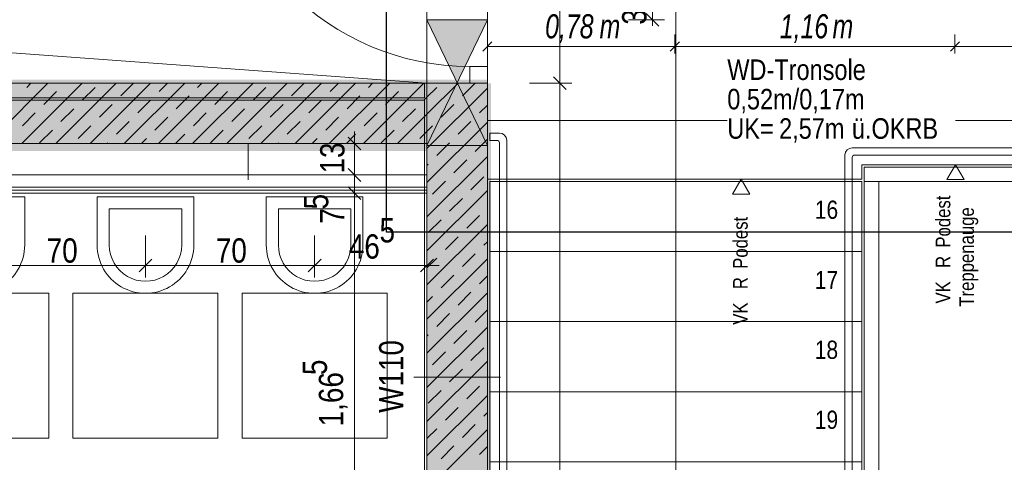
# Model space of a CAD drawing. Extents: x -620 to 300, y 62 to 1162.
# Tile 142 of 256: x -79 to 2, y 934 to 971. Entities that reach past the tile are written whole.
import ezdxf
from ezdxf.lldxf.tags import DXFTag

# ---------------------------------------------------------------- set-up
doc = ezdxf.new("R2010")
doc.units = 0
doc.layers.get('0').update_dxf_attribs({"lineweight": 13})
for name, color, linetype, lineweight, true_color in [('00 -Bauelemente -Dämmung innen', 7, 'Continuous', 9, 0xff7fe6), ('00 -Bauelemente -Gipskarton', 7, 'Continuous', 9, 0xff7fe6), ('30 -34 Innenwände- 1 tragend', 7, 'Continuous', 13, 0xdd0806), ('30 -34 Innenwände- 11 Durchbruch', 4, 'Continuous', 9, 0x00ffff), ('30 -34 Innenwände- 2 nichttragend', 7, 'Continuous', 18, 0xff7fe6), ('30 -34 Innenwände- 4 Türen_Fenster', 7, 'Continuous', 15, 0x9955ff), ('30 -35 Decken- 2.1 Treppen Innen 2D', 7, 'Continuous', 9, 0x599559), ('40 -41 Abwasser_Wasser_Gas- 1 Abwasser + sanitäre Anlagen', 7, 'Continuous', 9, 0xff6633), ('60 -61 Ausstattung -1 Möbel -verdeckt', 9, 'fein_strichliert-A06G94XS8I', 13, 0x808080), ('70 -72 Beschriftung- 1 Beschriftung allgemein', 7, 'Continuous', 9, 0xff6633), ('70 -76 Bemaßung- 2 Allgemein', 9, 'Continuous', 5, 0x808080), ('E_Aussparung Bemaßung', 5, 'Continuous', 9, 0x0000ff), ('E_Leerrohr_Detailnummer', 1, 'Continuous', 25, 0xff0000), ('iwb_Schraffur_F90_feuerbestaendig', 1, 'Continuous', 13, 0xff0000), ('iwb_Schraffur_Wand in Bauart BABW', 7, 'Continuous', 13, 0xac59ff), ('iwb_Sichtbeton', 2, 'Continuous', 50, 0xffff00), ('iwb_Sichtbeton-Shading', 2, 'Continuous', 50, 0xffff00)]:
    doc.layers.add(name, color=color, linetype=linetype, lineweight=lineweight, true_color=true_color)
doc.layers.add('70 -75 Raumstempel- 3 Wandstempel', color=7, linetype='Continuous', lineweight=50)
doc.layers.add('Keine', color=7, linetype='Continuous', lineweight=9)
doc.styles.get("Standard").update_dxf_attribs({"font": 'ARIALN.TTF'})
tags = doc.linetypes.add('fein_strichliert-A06G94XS8I', pattern=[4, 1, -2, 1]).pattern_tags.tags
tags[8:9] = [DXFTag(74, 4), DXFTag(75, 0), DXFTag(340, '0'), DXFTag(46, 0.0), DXFTag(50, 0.0), DXFTag(44, 0.0), DXFTag(45, 0.0)]
tags[6:7] = [DXFTag(74, 4), DXFTag(75, 0), DXFTag(340, '0'), DXFTag(46, 0.0), DXFTag(50, 0.0), DXFTag(44, 0.0), DXFTag(45, 0.0)]
tags[4:5] = [DXFTag(74, 4), DXFTag(75, 0), DXFTag(340, '0'), DXFTag(46, 0.0), DXFTag(50, 0.0), DXFTag(44, 0.0), DXFTag(45, 0.0)]

# ---------------------------------------------------------------- blocks, each defined once
blk = doc.blocks.new('Shading-A06G94VT8I', base_point=(-44.915, 989.453))
at = {"layer": 'iwb_Sichtbeton-Shading', "color": 51, "true_color": 0xffff7f}
for points in [[(-149.479, 965.303), (-149.479, 965.903), (-40.579, 965.303), (-40.579, 965.903)], [(-44.915, 831.798), (-45.515, 831.798), (-44.915, 965.603), (-45.515, 965.603)], [(-40.279, 836.953), (-40.879, 836.953), (-40.279, 965.603), (-40.879, 965.603)], [(-149.479, 960.003), (-149.479, 960.603), (-40.579, 960.003), (-40.579, 960.603)]]:
    blk.add_solid(points, dxfattribs=at)
blk = doc.blocks.new('Referenz-A06G94XT8I')
at = {"layer": '00 -Bauelemente -Dämmung innen', "color": 0, "linetype": 'Continuous', "lineweight": -2, "ltscale": 0.13}
for p, q in [((-132.48, 958.003), (-45.58, 958.003)), ((-132.73, 957.003), (-45.58, 957.003))]:
    blk.add_line(p, q, dxfattribs=at)
at = {"layer": '00 -Bauelemente -Gipskarton', "color": 0, "linetype": 'Continuous', "lineweight": -2, "ltscale": 0.13}
for p, q in [((-132.73, 957.003), (-45.58, 957.003)), ((-132.48, 956.753), (-45.58, 956.753)), ((-132.48, 956.503), (-45.58, 956.503))]:
    blk.add_line(p, q, dxfattribs=at)
at = {"layer": '30 -34 Innenwände- 1 tragend', "color": 0, "linetype": 'Continuous', "lineweight": -2, "ltscale": 0.13}
for p, q in [((-45.58, 965.603), (-149.48, 965.603)), ((-45.58, 965.603), (-40.58, 965.603)), ((-45.58, 965.603), (-40.58, 965.603)), ((-40.58, 965.603), (-40.58, 836.953)), ((-45.58, 960.603), (-132.48, 960.603)), ((-45.58, 960.603), (-45.58, 958.003)), ((-45.58, 956.503), (-45.58, 892.603))]:
    blk.add_line(p, q, dxfattribs=at)
at = {"layer": '30 -34 Innenwände- 1 tragend', "color": 0, "lineweight": -2}
for p, q in [((-45.58, 965.603), (-149.48, 965.603)), ((-81.95, 960.603), (-76.95, 965.603)), ((-81.95, 960.603), (-76.95, 965.603)), ((-79.121, 960.603), (-74.121, 965.603)), ((-79.121, 960.603), (-74.121, 965.603)), ((-78.706, 965.261), (-78.364, 965.603)), ((-78.706, 965.261), (-78.364, 965.603)), ((-76.293, 960.603), (-71.293, 965.603)), ((-76.293, 960.603), (-71.293, 965.603)), ((-74.11, 964.2), (-73.05, 965.261)), ((-74.11, 964.2), (-73.05, 965.261)), ((-73.464, 960.603), (-68.464, 965.603)), ((-73.464, 960.603), (-68.464, 965.603)), ((-70.928, 964.554), (-69.878, 965.603)), ((-70.928, 964.554), (-69.878, 965.603)), ((-70.636, 960.603), (-65.636, 965.603)), ((-70.636, 960.603), (-65.636, 965.603)), ((-67.807, 960.603), (-62.807, 965.603)), ((-67.807, 960.603), (-62.807, 965.603)), ((-67.746, 964.907), (-67.05, 965.603)), ((-67.746, 964.907), (-67.05, 965.603)), ((-64.979, 960.603), (-59.979, 965.603)), ((-64.979, 960.603), (-59.979, 965.603)), ((-64.564, 965.261), (-64.222, 965.603)), ((-64.564, 965.261), (-64.222, 965.603)), ((-62.151, 960.603), (-57.151, 965.603)), ((-62.151, 960.603), (-57.151, 965.603)), ((-59.968, 964.2), (-58.907, 965.261)), ((-59.968, 964.2), (-58.907, 965.261)), ((-59.322, 960.603), (-54.322, 965.603)), ((-59.322, 960.603), (-54.322, 965.603)), ((-56.786, 964.554), (-55.736, 965.603)), ((-56.786, 964.554), (-55.736, 965.603)), ((-56.494, 960.603), (-51.494, 965.603)), ((-56.494, 960.603), (-51.494, 965.603)), ((-53.665, 960.603), (-48.665, 965.603)), ((-53.665, 960.603), (-48.665, 965.603)), ((-53.604, 964.907), (-52.908, 965.603)), ((-53.604, 964.907), (-52.908, 965.603)), ((-50.837, 960.603), (-45.837, 965.603)), ((-50.837, 960.603), (-45.837, 965.603)), ((-50.422, 965.261), (-50.079, 965.603)), ((-50.422, 965.261), (-50.079, 965.603)), ((-45.58, 963.032), (-43.008, 965.603)), ((-45.58, 963.032), (-43.008, 965.603)), ((-45.58, 964.446), (-44.765, 965.261)), ((-45.58, 964.446), (-44.765, 965.261)), ((-45.58, 960.204), (-40.58, 965.204)), ((-45.58, 960.204), (-40.58, 965.204)), ((-42.644, 964.554), (-41.594, 965.603)), ((-42.644, 964.554), (-41.594, 965.603)), ((-40.58, 965.603), (-40.58, 836.953)), ((-77.292, 963.847), (-76.232, 964.907)), ((-77.292, 963.847), (-76.232, 964.907)), ((-69.514, 963.139), (-68.453, 964.2)), ((-69.514, 963.139), (-68.453, 964.2)), ((-66.332, 963.493), (-65.271, 964.554)), ((-66.332, 963.493), (-65.271, 964.554)), ((-63.15, 963.847), (-62.089, 964.907)), ((-63.15, 963.847), (-62.089, 964.907)), ((-55.372, 963.139), (-54.311, 964.2)), ((-55.372, 963.139), (-54.311, 964.2)), ((-52.19, 963.493), (-51.129, 964.554)), ((-52.19, 963.493), (-51.129, 964.554)), ((-49.008, 963.847), (-47.947, 964.907)), ((-49.008, 963.847), (-47.947, 964.907)), ((-45.826, 964.2), (-45.58, 964.446)), ((-45.826, 964.2), (-45.58, 964.446)), ((-75.878, 962.432), (-74.817, 963.493)), ((-75.878, 962.432), (-74.817, 963.493)), ((-72.696, 962.786), (-71.635, 963.847)), ((-72.696, 962.786), (-71.635, 963.847)), ((-61.736, 962.432), (-60.675, 963.493)), ((-61.736, 962.432), (-60.675, 963.493)), ((-58.554, 962.786), (-57.493, 963.847)), ((-58.554, 962.786), (-57.493, 963.847)), ((-47.594, 962.432), (-46.533, 963.493)), ((-47.594, 962.432), (-46.533, 963.493)), ((-44.412, 962.786), (-43.351, 963.847)), ((-44.412, 962.786), (-43.351, 963.847)), ((-41.23, 963.139), (-40.58, 963.79)), ((-41.23, 963.139), (-40.58, 963.79)), ((-79.06, 962.079), (-77.999, 963.139)), ((-79.06, 962.079), (-77.999, 963.139)), ((-68.1, 961.725), (-67.039, 962.786)), ((-68.1, 961.725), (-67.039, 962.786)), ((-64.918, 962.079), (-63.857, 963.139)), ((-64.918, 962.079), (-63.857, 963.139)), ((-53.958, 961.725), (-52.897, 962.786)), ((-53.958, 961.725), (-52.897, 962.786)), ((-50.776, 962.079), (-49.715, 963.139)), ((-50.776, 962.079), (-49.715, 963.139)), ((-48.008, 960.603), (-45.58, 963.032)), ((-48.008, 960.603), (-45.58, 963.032)), ((-74.464, 961.018), (-73.403, 962.079)), ((-74.464, 961.018), (-73.403, 962.079)), ((-71.282, 961.372), (-70.221, 962.432)), ((-71.282, 961.372), (-70.221, 962.432)), ((-60.322, 961.018), (-59.261, 962.079)), ((-60.322, 961.018), (-59.261, 962.079)), ((-57.14, 961.372), (-56.079, 962.432)), ((-57.14, 961.372), (-56.079, 962.432)), ((-45.58, 957.375), (-40.58, 962.375)), ((-45.58, 957.375), (-40.58, 962.375)), ((-45.58, 961.618), (-45.119, 962.079)), ((-45.58, 961.618), (-45.119, 962.079)), ((-42.998, 961.372), (-41.937, 962.432)), ((-42.998, 961.372), (-41.937, 962.432)), ((-77.646, 960.665), (-76.585, 961.725)), ((-77.646, 960.665), (-76.585, 961.725)), ((-69.222, 960.603), (-68.807, 961.018)), ((-69.222, 960.603), (-68.807, 961.018)), ((-66.393, 960.603), (-65.625, 961.372)), ((-66.393, 960.603), (-65.625, 961.372)), ((-63.504, 960.665), (-62.443, 961.725)), ((-63.504, 960.665), (-62.443, 961.725)), ((-55.079, 960.603), (-54.665, 961.018)), ((-55.079, 960.603), (-54.665, 961.018)), ((-52.251, 960.603), (-51.483, 961.372)), ((-52.251, 960.603), (-51.483, 961.372)), ((-49.361, 960.665), (-48.301, 961.725)), ((-49.361, 960.665), (-48.301, 961.725)), ((-46.18, 961.018), (-45.58, 961.618)), ((-46.18, 961.018), (-45.58, 961.618)), ((-41.583, 959.957), (-40.58, 960.961)), ((-41.583, 959.957), (-40.58, 960.961)), ((-45.58, 960.603), (-132.48, 960.603)), ((-72.05, 960.603), (-71.989, 960.665)), ((-72.05, 960.603), (-71.989, 960.665)), ((-57.908, 960.603), (-57.847, 960.665)), ((-57.908, 960.603), (-57.847, 960.665)), ((-45.58, 960.603), (-45.58, 831.953)), ((-44.765, 959.604), (-43.705, 960.665)), ((-44.765, 959.604), (-43.705, 960.665)), ((-45.58, 954.547), (-40.58, 959.547)), ((-45.58, 954.547), (-40.58, 959.547)), ((-45.58, 958.79), (-45.472, 958.897)), ((-45.58, 958.79), (-45.472, 958.897)), ((-43.351, 958.19), (-42.29, 959.25)), ((-43.351, 958.19), (-42.29, 959.25)), ((-41.937, 956.775), (-40.876, 957.836)), ((-41.937, 956.775), (-40.876, 957.836)), ((-45.119, 956.422), (-44.058, 957.483)), ((-45.119, 956.422), (-44.058, 957.483)), ((-45.58, 951.719), (-40.58, 956.719)), ((-45.58, 951.719), (-40.58, 956.719)), ((-43.705, 955.008), (-42.644, 956.068)), ((-43.705, 955.008), (-42.644, 956.068)), ((-42.29, 953.593), (-41.23, 954.654)), ((-42.29, 953.593), (-41.23, 954.654)), ((-45.58, 948.89), (-40.58, 953.89)), ((-45.58, 948.89), (-40.58, 953.89)), ((-45.472, 953.24), (-44.412, 954.301)), ((-45.472, 953.24), (-44.412, 954.301)), ((-44.058, 951.826), (-42.998, 952.886)), ((-44.058, 951.826), (-42.998, 952.886)), ((-40.876, 952.179), (-40.58, 952.476)), ((-40.876, 952.179), (-40.58, 952.476)), ((-42.644, 950.411), (-41.583, 951.472)), ((-42.644, 950.411), (-41.583, 951.472)), ((-45.58, 950.304), (-44.765, 951.119)), ((-45.58, 950.304), (-44.765, 951.119)), ((-45.58, 946.062), (-40.58, 951.062)), ((-45.58, 946.062), (-40.58, 951.062)), ((-44.412, 948.644), (-43.351, 949.704)), ((-44.412, 948.644), (-43.351, 949.704)), ((-41.23, 948.997), (-40.58, 949.647)), ((-41.23, 948.997), (-40.58, 949.647)), ((-45.58, 943.233), (-40.58, 948.233)), ((-45.58, 943.233), (-40.58, 948.233)), ((-45.58, 947.476), (-45.119, 947.937)), ((-45.58, 947.476), (-45.119, 947.937)), ((-42.998, 947.23), (-41.937, 948.29)), ((-42.998, 947.23), (-41.937, 948.29)), ((-44.765, 945.462), (-43.705, 946.522)), ((-44.765, 945.462), (-43.705, 946.522)), ((-41.583, 945.815), (-40.58, 946.819)), ((-41.583, 945.815), (-40.58, 946.819)), ((-45.58, 940.405), (-40.58, 945.405)), ((-45.58, 940.405), (-40.58, 945.405)), ((-45.58, 944.647), (-45.472, 944.755)), ((-45.58, 944.647), (-45.472, 944.755)), ((-43.351, 944.048), (-42.29, 945.108)), ((-43.351, 944.048), (-42.29, 945.108)), ((-45.119, 942.28), (-44.058, 943.34)), ((-45.119, 942.28), (-44.058, 943.34)), ((-41.937, 942.633), (-40.876, 943.694)), ((-41.937, 942.633), (-40.876, 943.694)), ((-45.58, 937.576), (-40.58, 942.576)), ((-45.58, 937.576), (-40.58, 942.576)), ((-43.705, 940.866), (-42.644, 941.926)), ((-43.705, 940.866), (-42.644, 941.926)), ((-45.58, 934.748), (-40.58, 939.748)), ((-45.58, 934.748), (-40.58, 939.748)), ((-45.472, 939.098), (-44.412, 940.158)), ((-45.472, 939.098), (-44.412, 940.158)), ((-42.29, 939.451), (-41.23, 940.512)), ((-42.29, 939.451), (-41.23, 940.512)), ((-44.058, 937.684), (-42.998, 938.744)), ((-44.058, 937.684), (-42.998, 938.744)), ((-40.876, 938.037), (-40.58, 938.334)), ((-40.876, 938.037), (-40.58, 938.334)), ((-42.644, 936.269), (-41.583, 937.33)), ((-42.644, 936.269), (-41.583, 937.33)), ((-45.58, 936.162), (-44.765, 936.976)), ((-45.58, 936.162), (-44.765, 936.976)), ((-45.58, 931.92), (-40.58, 936.92)), ((-45.58, 931.92), (-40.58, 936.92)), ((-44.412, 934.502), (-43.351, 935.562)), ((-44.412, 934.502), (-43.351, 935.562)), ((-41.23, 934.855), (-40.58, 935.505)), ((-41.23, 934.855), (-40.58, 935.505))]:
    blk.add_line(p, q, dxfattribs=at)
at = {"layer": '30 -34 Innenwände- 11 Durchbruch', "color": 0, "linetype": 'Continuous', "lineweight": -2, "ltscale": 0.13}
for p, q in [((-45.58, 970.853), (-40.58, 970.853)), ((-40.58, 970.853), (-45.58, 960.453)), ((-40.58, 960.453), (-45.58, 970.853)), ((-45.58, 960.453), (-45.58, 970.853)), ((-45.58, 970.853), (-40.58, 960.453)), ((-40.58, 970.853), (-45.58, 960.453)), ((-40.58, 960.453), (-40.58, 970.853)), ((-40.58, 962.525), (-20.719, 962.525)), ((-1.823, 962.525), (36.92, 962.525)), ((-45.58, 960.453), (-40.58, 960.453))]:
    blk.add_line(p, q, dxfattribs=at)
at = {"layer": '30 -34 Innenwände- 11 Durchbruch', "color": 0, "lineweight": -2}
for points in [[(-43.08, 965.653), (-45.58, 970.853), (-43.08, 970.853)], [(-43.08, 965.653), (-43.08, 970.853), (-40.58, 970.853)], [(-43.08, 960.453), (-45.58, 960.453), (-43.08, 965.653)], [(-43.08, 960.453), (-43.08, 965.653), (-40.58, 960.453)]]:
    blk.add_solid(points, dxfattribs=at)
at = {"layer": '30 -34 Innenwände- 2 nichttragend', "color": 0, "linetype": 'Continuous', "lineweight": -2, "ltscale": 0.13}
for p, q in [((-132.48, 958.003), (-45.58, 958.003)), ((-132.18, 956.503), (-45.58, 956.503))]:
    blk.add_line(p, q, dxfattribs=at)
at = {"layer": '30 -34 Innenwände- 4 Türen_Fenster', "color": 0, "linetype": 'fein_strichliert-A06G94XS8I', "lineweight": -2, "ltscale": 0.13}
for p, q in [((-45.58, 989.453), (-45.58, 965.603)), ((-40.58, 989.453), (-40.58, 965.603))]:
    blk.add_line(p, q, dxfattribs=at)
at = {"layer": '30 -34 Innenwände- 4 Türen_Fenster', "color": 0, "linetype": 'Continuous', "lineweight": -2, "ltscale": 0.13}
for p, q in [((-42.04, 965.603), (-42.04, 967.003)), ((-42.04, 967.003), (-40.58, 967.003)), ((-40.58, 967.003), (-40.58, 965.603)), ((-40.58, 965.603), (-42.04, 965.603))]:
    blk.add_line(p, q, dxfattribs=at)
at = {"layer": '30 -34 Innenwände- 4 Türen_Fenster', "color": 0, "linetype": 'fein_strichliert-A06G94XS8I', "lineweight": -2, "ltscale": 0.13}
blk.add_ellipse((-42.04, 988.053), major_axis=(-21.05, 0), ratio=1, start_param=0, end_param=1.570796, dxfattribs=at)
at = {"layer": '30 -35 Decken- 2.1 Treppen Innen 2D', "color": 0, "linetype": 'fein_strichliert-A06G94XS8I', "lineweight": -2, "ltscale": 0.13}
for p, q in [((-40.58, 988.053), (-40.58, 957.653)), ((-24.98, 974.253), (-24.98, 887.853)), ((-452.88, 965.603), (-45.78, 965.603)), ((-45.78, 965.603), (-45.78, 964.403)), ((-45.78, 964.403), (-452.88, 964.403)), ((-452.88, 964.203), (-45.78, 964.203)), ((-45.78, 964.203), (-45.78, 919.653)), ((-39.58, 961.473), (-40.38, 961.473)), ((-40.38, 961.473), (-40.38, 960.873)), ((-40.38, 960.873), (-39.78, 960.873)), ((-39.58, 960.673), (-39.58, 881.753)), ((-38.98, 881.553), (-38.98, 960.873)), ((6.72, 960.253), (-10.38, 960.253)), ((-10.98, 959.653), (-10.98, 882.753)), ((-10.38, 882.953), (-10.38, 959.453)), ((-10.18, 959.653), (6.52, 959.653)), ((-9.58, 957.653), (-9.58, 958.853)), ((-9.58, 958.853), (5.92, 958.853)), ((-9.38, 958.653), (5.72, 958.653)), ((-9.38, 957.453), (-9.38, 958.653)), ((-40.58, 957.653), (-9.58, 957.653)), ((-40.38, 951.653), (-40.38, 957.453)), ((-40.38, 957.453), (-9.58, 957.453)), ((-9.58, 957.453), (-9.58, 951.653)), ((-9.38, 884.953), (-9.38, 957.453)), ((5.72, 957.453), (-9.38, 957.453)), ((-9.38, 957.453), (-8.18, 957.453)), ((-8.18, 957.453), (-8.18, 884.953)), ((-40.38, 945.853), (-40.38, 951.653)), ((-9.58, 951.653), (-40.38, 951.653)), ((-9.58, 951.653), (-9.58, 945.853)), ((-40.38, 940.053), (-40.38, 945.853)), ((-40.38, 945.853), (-9.58, 945.853)), ((-9.58, 945.853), (-9.58, 940.053)), ((-9.58, 940.053), (-40.38, 940.053)), ((-40.38, 934.253), (-40.38, 940.053)), ((-9.58, 940.053), (-9.58, 934.253)), ((-40.38, 928.453), (-40.38, 934.253)), ((-40.38, 934.253), (-9.58, 934.253)), ((-9.58, 934.253), (-9.58, 928.453))]:
    blk.add_line(p, q, dxfattribs=at)
at = {"layer": '30 -35 Decken- 2.1 Treppen Innen 2D', "color": 0, "linetype": 'Continuous', "lineweight": -2, "ltscale": 0.13}
for p, q in [((-1.83, 958.853), (-2.542, 957.619)), ((-1.117, 957.619), (-1.83, 958.853)), ((-19.58, 957.653), (-20.292, 956.419)), ((-18.867, 956.419), (-19.58, 957.653)), ((-2.542, 957.619), (-1.117, 957.619)), ((-20.292, 956.419), (-18.867, 956.419))]:
    blk.add_line(p, q, dxfattribs=at)
at = {"layer": '30 -35 Decken- 2.1 Treppen Innen 2D', "color": 0, "linetype": 'fein_strichliert-A06G94XS8I', "lineweight": -2, "ltscale": 0.13}
for centre, major_axis in [((-39.58, 960.873), (0.6, 0)), ((-39.78, 960.673), (0.2, 0)), ((-10.38, 959.653), (0, 0.6)), ((-10.18, 959.453), (0, 0.2))]:
    blk.add_ellipse(centre, major_axis=major_axis, ratio=1, start_param=0, end_param=1.570796, dxfattribs=at)
at = {"layer": '40 -41 Abwasser_Wasser_Gas- 1 Abwasser + sanitäre Anlagen', "color": 0, "linetype": 'Continuous', "lineweight": -2, "ltscale": 0.13}
for p, q in [((-78.88, 956.203), (-86.88, 956.203)), ((-78.88, 952.203), (-78.88, 956.203)), ((-64.88, 956.203), (-72.88, 956.203)), ((-72.88, 956.203), (-72.88, 952.203)), ((-64.88, 952.203), (-64.88, 956.203)), ((-50.88, 956.203), (-58.88, 956.203)), ((-58.88, 956.203), (-58.88, 952.203)), ((-50.88, 952.203), (-50.88, 956.203)), ((-65.88, 955.203), (-71.88, 955.203)), ((-71.88, 955.203), (-71.88, 952.203)), ((-65.88, 952.203), (-65.88, 955.203)), ((-51.88, 955.203), (-57.88, 955.203)), ((-57.88, 955.203), (-57.88, 952.203)), ((-51.88, 952.203), (-51.88, 955.203))]:
    blk.add_line(p, q, dxfattribs=at)
for centre, major_axis in [((-82.88, 952.203), (-4, 0)), ((-68.88, 952.203), (-4, 0)), ((-68.88, 952.203), (-3, 0)), ((-54.88, 952.203), (-4, 0)), ((-54.88, 952.203), (-3, 0))]:
    blk.add_ellipse(centre, major_axis=major_axis, ratio=1, start_param=0, end_param=3.141593, dxfattribs=at)
at = {"layer": '60 -61 Ausstattung -1 Möbel -verdeckt', "color": 0, "linetype": 'fein_strichliert-A06G94XS8I', "lineweight": -2, "ltscale": 0.13}
for p, q in [((-88.88, 948.203), (-76.88, 948.203)), ((-76.88, 948.203), (-76.88, 936.203)), ((-74.88, 936.203), (-74.88, 948.203)), ((-74.88, 948.203), (-62.88, 948.203)), ((-62.88, 948.203), (-62.88, 936.203)), ((-60.88, 936.203), (-60.88, 948.203)), ((-60.88, 948.203), (-48.88, 948.203)), ((-48.88, 948.203), (-48.88, 936.203)), ((-76.88, 936.203), (-88.88, 936.203)), ((-62.88, 936.203), (-74.88, 936.203)), ((-48.88, 936.203), (-60.88, 936.203))]:
    blk.add_line(p, q, dxfattribs=at)
at = {"layer": '70 -72 Beschriftung- 1 Beschriftung allgemein', "color": 0, "linetype": 'Continuous', "lineweight": -2, "ltscale": 0.13}
blk.add_line((-60.379, 960.603), (-60.379, 957.603), dxfattribs=at)
at = {"layer": '70 -76 Bemaßung- 2 Allgemein', "color": 0, "linetype": 'Continuous', "lineweight": -2, "ltscale": 0.13}
for p, q in [((-34.58, 966.664), (-34.58, 988.393)), ((-45.58, 969.103), (-45.58, 972.603)), ((-26.906, 970.353), (-26.906, 971.914)), ((-28.906, 970.853), (-25.906, 970.853)), ((-26.375, 970.323), (-27.436, 971.384)), ((-34.58, 964.603), (-34.58, 966.664)), ((-34.049, 965.073), (-35.11, 966.134)), ((-35.11, 966.134), (-34.049, 965.073)), ((-34.58, 966.603), (-34.58, 964.543)), ((-37.08, 965.603), (-33.58, 965.603)), ((-37.08, 965.603), (-33.58, 965.603)), ((-34.58, 838.014), (-34.58, 964.543)), ((-52.11, 961.134), (-51.049, 960.073)), ((-51.58, 961.603), (-51.58, 959.543)), ((-49.08, 960.603), (-52.58, 960.603)), ((-51.58, 959.064), (-51.58, 960.124)), ((-51.58, 959.064), (-51.58, 959.543)), ((-51.049, 957.473), (-52.11, 958.534)), ((-51.049, 957.473), (-52.11, 958.534)), ((-51.58, 957.003), (-51.58, 959.064)), ((-51.58, 957.003), (-51.58, 959.064)), ((-49.08, 958.003), (-52.58, 958.003)), ((-49.08, 958.003), (-52.58, 958.003)), ((-51.58, 956.503), (-51.58, 958.003)), ((-52.11, 957.034), (-51.049, 955.973)), ((-52.11, 957.034), (-51.049, 955.973)), ((-51.58, 957.503), (-51.58, 955.443)), ((-51.58, 957.503), (-51.58, 955.443)), ((-49.08, 956.503), (-52.58, 956.503)), ((-49.08, 956.503), (-52.58, 956.503)), ((-51.58, 924.264), (-51.58, 955.443)), ((-51.58, 955.443), (-51.58, 954.383)), ((-68.88, 953.003), (-68.88, 949.503)), ((-68.88, 953.003), (-68.88, 949.503)), ((-54.88, 953.003), (-54.88, 949.503)), ((-54.88, 953.003), (-54.88, 949.503)), ((-45.58, 953.003), (-45.58, 949.503)), ((-69.94, 950.503), (-81.819, 950.503)), ((-67.88, 950.503), (-69.94, 950.503)), ((-69.88, 950.503), (-67.819, 950.503)), ((-69.41, 949.973), (-68.349, 951.034)), ((-68.349, 951.034), (-69.41, 949.973)), ((-55.94, 950.503), (-67.819, 950.503)), ((-53.88, 950.503), (-55.94, 950.503)), ((-55.88, 950.503), (-53.819, 950.503)), ((-54.349, 951.034), (-55.41, 949.973)), ((-55.41, 949.973), (-54.349, 951.034)), ((-46.64, 950.503), (-53.819, 950.503)), ((-44.58, 950.503), (-46.64, 950.503)), ((-45.049, 951.034), (-46.11, 949.973))]:
    blk.add_line(p, q, dxfattribs=at)
at = {"layer": 'Keine', "color": 0, "linetype": 'fein_strichliert-A06G94XS8I', "lineweight": -2, "ltscale": 0.13}
for p, q in [((-45.58, 965.603), (-453.08, 995.453)), ((-45.58, 969.603), (-45.58, 965.603))]:
    blk.add_line(p, q, dxfattribs=at)
at = {"layer": 'Keine', "color": 0, "lineweight": -2}
blk.add_line((-46.664, 941.244), (-39.495, 941.244), dxfattribs=at)
at = {"layer": '30 -34 Innenwände- 11 Durchbruch', "color": 0, "linetype": 'Continuous', "lineweight": -2, "ltscale": 0.13, "char_height": 1.7, "attachment_point": 1}
for s, insert in [('{\\fArial Narrow;WD-Tronsole}', (-20.719, 967.573)), ('{\\fArial Narrow;0,52m/0,17m}', (-20.719, 965.137)), ('{\\fArial Narrow;UK=}', (-20.719, 962.702)), ('{\\fArial Narrow;2,57m}', (-16.433, 962.702)), ('{\\fArial Narrow;ü.OKRB}', (-10.41, 962.702))]:
    blk.add_mtext(s, dxfattribs=dict(at, insert=insert))
at = {"layer": '30 -35 Decken- 2.1 Treppen Innen 2D', "color": 0, "linetype": 'ByBlock', "lineweight": -2, "ltscale": 0.13, "attachment_point": 1}
for s, insert, char_height, rotation in [('{\\fArial Narrow;Podest}', (-3.466, 951.987), 1.20826, 90), ('{\\fArial Narrow;Treppenauge}', (-1.516, 947.094), 1.20826, 90), ('{\\fArial Narrow;Podest}', (-20.242, 950.229), 1.20826, 90), ('{\\fArial Narrow;16}', (-13.469, 955.881), 1.51033, 0.001), ('{\\fArial Narrow;R}', (-3.466, 950.302), 1.20826, 90), ('{\\fArial Narrow;R}', (-20.242, 948.544), 1.20826, 90), ('{\\fArial Narrow;17}', (-13.469, 950.057), 1.51033, 0.001), ('{\\fArial Narrow;VK}', (-3.466, 947.355), 1.20826, 90), ('{\\fArial Narrow;VK}', (-20.242, 945.598), 1.20826, 90), ('{\\fArial Narrow;18}', (-13.472, 944.281), 1.51033, 0.001), ('{\\fArial Narrow;19}', (-13.469, 938.481), 1.51033, 0.001)]:
    blk.add_mtext(s, dxfattribs=dict(at, insert=insert, char_height=char_height, rotation=rotation))
at = {"layer": '70 -75 Raumstempel- 3 Wandstempel', "color": 0, "linetype": 'Continuous', "lineweight": -2, "ltscale": 0.13, "insert": (-49.543, 938.302), "char_height": 2.01377, "attachment_point": 1, "rotation": 90}
blk.add_mtext('{\\fArial Narrow;W110}', dxfattribs=at)
at = {"layer": '70 -76 Bemaßung- 2 Allgemein', "color": 0, "linetype": 'Continuous', "lineweight": -2, "ltscale": 0.13, "char_height": 2.01377, "attachment_point": 1, "rotation": 90}
for s, insert in [('{\\fArial Narrow;35}', (-29.429, 970.452)), ('{\\fArial Narrow;13}', (-54.422, 958.127)), ('{\\fArial Narrow;5}', (-55.764, 955.151)), ('{\\fArial Narrow;7}', (-54.422, 953.973)), ('{\\fArial Narrow;5}', (-55.872, 941.429)), ('{\\fArial Narrow;1,66}', (-54.53, 937.184))]:
    blk.add_mtext(s, dxfattribs=dict(at, insert=insert))
at = {"layer": '70 -76 Bemaßung- 2 Allgemein', "color": 0, "linetype": 'Continuous', "lineweight": -2, "ltscale": 0.13, "char_height": 2.01377, "attachment_point": 1}
for s, insert in [('{\\fArial Narrow;5}', (-49.506, 954.432)), ('{\\fArial Narrow;70}', (-77.056, 952.754)), ('{\\fArial Narrow;70}', (-63.056, 952.754)), ('{\\fArial Narrow;46}', (-52.047, 953.089))]:
    blk.add_mtext(s, dxfattribs=dict(at, insert=insert))
blk = doc.blocks.new('Referenz-A06G94XV8I')
at = {"layer": 'iwb_Schraffur_Wand in Bauart BABW', "linetype": 'Continuous', "ltscale": 0.13}
blk.add_hatch(color=256, dxfattribs=at).paths.add_polyline_path([(-40.579, 965.603), (-40.579, 836.953), (-35.579, 836.953), (-35.579, 831.953), (-45.579, 831.953), (-45.579, 965.603)])
at = {"layer": 'iwb_Schraffur_F90_feuerbestaendig', "linetype": 'Continuous', "ltscale": 0.13}
blk.add_solid([(-45.579, 960.603), (-149.479, 960.603), (-45.579, 965.603), (-149.479, 965.603)], dxfattribs=at)
at = {"layer": 'iwb_Sichtbeton', "linetype": 'Continuous', "ltscale": 0.5}
for points in [[(-149.479, 965.303), (-149.479, 965.903), (-40.579, 965.303), (-40.579, 965.903)], [(-44.915, 831.798), (-45.515, 831.798), (-44.915, 965.603), (-45.515, 965.603)], [(-40.279, 836.953), (-40.879, 836.953), (-40.279, 965.603), (-40.879, 965.603)], [(-149.479, 960.003), (-149.479, 960.603), (-40.579, 960.003), (-40.579, 960.603)]]:
    blk.add_solid(points, dxfattribs=at)
blk = doc.blocks.new('Maß-A06G952F8I')
at = {"color": 0, "linetype": 'ByBlock', "lineweight": -2, "ltscale": 0.13}
for p, q in [((-25.059, 968.053), (-25.059, 969.653)), ((-1.875, 968.053), (-1.875, 969.653)), ((-25.441, 968.272), (-24.677, 969.035)), ((-1.875, 968.653), (-25.059, 968.653)), ((-2.257, 968.272), (-1.493, 969.035))]:
    blk.add_line(p, q, dxfattribs=at)
at = {"color": 0, "linetype": 'ByBlock', "lineweight": -2, "ltscale": 0.13, "char_height": 2, "attachment_point": 1}
for s, insert in [('{\\W0.9;\\fArial Narrow|b0|i1;1,16 }', (-16.376, 971.32)), ('{\\W0.9;\\fArial Narrow|b0|i1;m}', (-12.009, 971.32))]:
    blk.add_mtext(s, dxfattribs=dict(at, insert=insert))
blk = doc.blocks.new('Maß-A06G952J8I')
at = {"color": 0, "linetype": 'ByBlock', "lineweight": -2, "ltscale": 0.13}
for p, q in [((-1.875, 968.053), (-1.875, 969.653)), ((21.309, 968.053), (21.309, 969.653)), ((-2.257, 968.272), (-1.493, 969.035)), ((21.309, 968.653), (-1.875, 968.653)), ((20.927, 968.272), (21.691, 969.035))]:
    blk.add_line(p, q, dxfattribs=at)
at = {"color": 0, "linetype": 'ByBlock', "lineweight": -2, "ltscale": 0.13, "char_height": 2, "attachment_point": 1}
for s, insert in [('{\\W0.9;\\fArial Narrow|b0|i1;1,16 }', (6.808, 971.32)), ('{\\W0.9;\\fArial Narrow|b0|i1;m}', (11.175, 971.32))]:
    blk.add_mtext(s, dxfattribs=dict(at, insert=insert))
blk = doc.blocks.new('Polygon-A06G952R8I')
at = {"color": 0, "linetype": 'ByBlock', "lineweight": -2, "ltscale": 0.25}
for p, q in [((-48.929, 953.26), (-48.929, 1007.522)), ((43.812, 953.26), (-48.929, 953.26))]:
    blk.add_line(p, q, dxfattribs=at)
blk = doc.blocks.new('Maß-A06G95318I')
at = {"color": 0, "linetype": 'ByBlock', "lineweight": -2, "ltscale": 0.13}
for p, q in [((-40.58, 969.253), (-40.58, 967.653)), ((-25.059, 968.053), (-25.059, 969.653)), ((-40.198, 969.035), (-40.961, 968.272)), ((-40.58, 968.653), (-25.059, 968.653)), ((-24.677, 969.035), (-25.441, 968.272))]:
    blk.add_line(p, q, dxfattribs=at)
at = {"color": 0, "linetype": 'ByBlock', "lineweight": -2, "ltscale": 0.13, "char_height": 2, "attachment_point": 1}
for s, insert in [('{\\W0.9;\\fArial Narrow|b0|i1;0,78 }', (-35.797, 971.32)), ('{\\W0.9;\\fArial Narrow|b0|i1;m}', (-31.293, 971.32))]:
    blk.add_mtext(s, dxfattribs=dict(at, insert=insert))

msp = doc.modelspace()

# ---------------------------------------------------------------- block references
at = {"color": 8, "lineweight": 13, "ltscale": 0.13, "true_color": 0x808080}
msp.add_blockref('Referenz-A06G94XT8I', (0, 0), dxfattribs=at)
at = {"color": 8, "lineweight": 25, "ltscale": 0.25, "true_color": 0x808080}
msp.add_blockref('Referenz-A06G94XV8I', (0, 0), dxfattribs=at)
msp.add_blockref('Shading-A06G94VT8I', (-44.915, 989.453))
at = {"layer": 'E_Aussparung Bemaßung', "ltscale": 0.13}
for name in ['Maß-A06G95318I', 'Maß-A06G952F8I', 'Maß-A06G952J8I']:
    msp.add_blockref(name, (0, 0), dxfattribs=at)
at = {"layer": 'E_Leerrohr_Detailnummer', "ltscale": 0.25}
msp.add_blockref('Polygon-A06G952R8I', (0, 0), dxfattribs=at)

doc.saveas('drawing.dxf')
